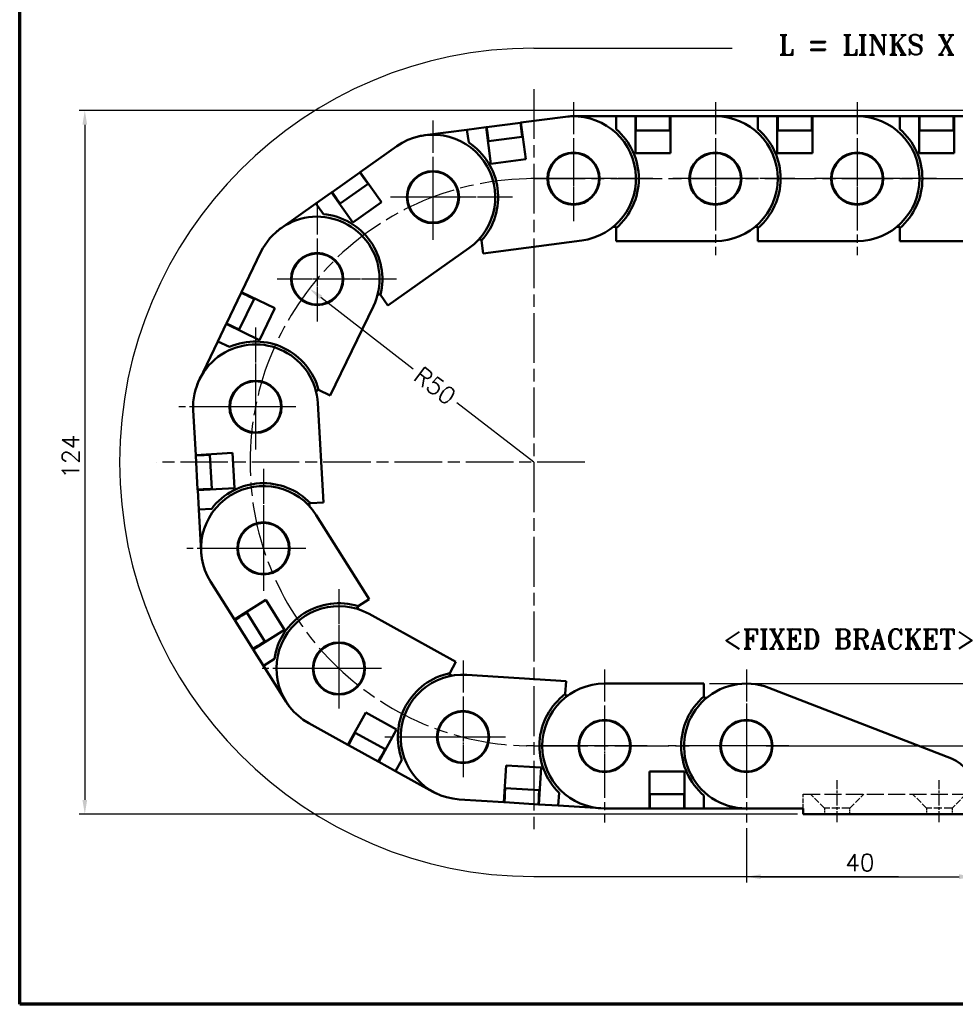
# Model space of a CAD drawing. Header units: millimetres. Extents: x 10 to 410, y -332 to 439.
# Tile 2 of 11: x 10 to 175, y 10 to 184. Entities that reach past the tile are written whole.
import ezdxf

# ---------------------------------------------------------------- set-up
doc = ezdxf.new("R2010")
doc.units = ezdxf.units.MM
doc.linetypes.add('CHAIN', pattern=[0.3543, 0.2362, -0.0295, 0.0591, -0.0295])
doc.linetypes.add('DASHED', pattern=[0.2068, 0.1655, -0.0413])
doc.layers.get('0').update_dxf_attribs({"lineweight": 25})
for name, color, linetype, lineweight in [('경계(ISO)', 7, 'Continuous', 70), ('기호(ISO)', 7, 'Continuous', 25), ('스케치 형상(ISO)', 7, 'Continuous', 25), ('외형선(ISO)', 7, 'Continuous', 50), ('중심 표식(ISO)', 1, 'CHAIN', 25), ('중심선(ISO)', 1, 'CHAIN', 25), ('치수(ISO)', 7, 'Continuous', 25)]:
    doc.layers.add(name, color=color, linetype=linetype, lineweight=lineweight)
doc.styles.add('주 문자 (ISO)', font='tahoma.ttf')
doc.styles.add('한신치수', font='RomanS.shx')
doc.dimstyles.new('한신체인', dxfattribs={"dimtxt": 3, "dimasz": 2.5, "dimexe": 1, "dimexo": 1, "dimgap": 1, "dimtad": 1, "dimrnd": 1e-08, "dimdsep": 46, "dimtxsty": '한신치수', "dimcen": 0.09, "dimdle": 10, "dimclrd": 3, "dimclre": 3, "dimclrt": 3, "dimazin": 2, "dimtfac": 1.1684, "dimtmove": 0, "dimatfit": 3, "dimfxl": 0, "dimtolj": 1, "dimlwd": -1, "dimlwe": -1, "dimarcsym": 0})

# ---------------------------------------------------------------- blocks, each defined once
blk = doc.blocks.new('경계 도면틀')
at = {"layer": '경계(ISO)'}
for p, q in [((10, 10), (10, 287)), ((410, 10), (10, 10))]:
    blk.add_line(p, q, dxfattribs=at)
blk = doc.blocks.new('*D12')
at = {"layer": 'Defpoints', "color": 0, "transparency": 16777216}
for p in [(61.08, 136.15), (100.61, 105.53)]:
    blk.add_point(p, dxfattribs=at)
at = {"layer": '치수(ISO)', "color": 3, "transparency": 16777216}
for p, q in [((63.06, 134.62), (79.38, 121.98)), ((100.61, 105.53), (87.06, 116.03))]:
    blk.add_line(p, q, dxfattribs=at)
blk.add_solid([(63.31, 134.95), (62.8, 134.29), (61.08, 136.15)], dxfattribs=at)
at = {"layer": '치수(ISO)', "color": 3, "transparency": 16777216, "insert": (83.22, 119), "char_height": 3, "attachment_point": 5, "rotation": 322.2411, "style": '한신치수'}
blk.add_mtext('\\A1;R50', dxfattribs=at)
blk = doc.blocks.new('FIX BRACKET')
at = {"layer": '기호(ISO)', "color": 2, "insert": (-25.49, 1.86), "char_height": 3.5, "attachment_point": 1, "style": '주 문자 (ISO)'}
blk.add_mtext('\\fRomanT|b0|i0;\\H3.5000;<FIXED BRACKET>', dxfattribs=at)
blk = doc.blocks.new('*D31')
at = {"layer": 'Defpoints', "color": 0, "transparency": 16777216}
for p in [(178.11, 43.53), (138.11, 42.03), (178.11, 32.49)]:
    blk.add_point(p, dxfattribs=at)
at = {"layer": '치수(ISO)', "color": 3, "transparency": 16777216}
for p, q in [((178.11, 42.53), (178.11, 31.49)), ((138.11, 41.03), (138.11, 31.49)), ((140.61, 32.49), (175.61, 32.49))]:
    blk.add_line(p, q, dxfattribs=at)
for points in [[(140.61, 32.91), (140.61, 32.07), (138.11, 32.49)], [(175.61, 32.91), (175.61, 32.07), (178.11, 32.49)]]:
    blk.add_solid(points, dxfattribs=at)
at = {"layer": '치수(ISO)', "color": 3, "transparency": 16777216, "insert": (158.11, 34.99), "char_height": 3, "attachment_point": 5, "style": '한신치수'}
blk.add_mtext('\\A1;40', dxfattribs=at)
blk = doc.blocks.new('*D32')
at = {"layer": 'Defpoints', "color": 0, "transparency": 16777216}
for p in [(260.02, 167.53), (21.48, 43.53), (148.11, 43.53)]:
    blk.add_point(p, dxfattribs=at)
at = {"layer": '치수(ISO)', "color": 3, "transparency": 16777216}
for p, q in [((259.02, 167.53), (20.48, 167.53)), ((21.48, 165.03), (21.48, 46.03)), ((147.11, 43.53), (20.48, 43.53))]:
    blk.add_line(p, q, dxfattribs=at)
for points in [[(21.06, 165.03), (21.9, 165.03), (21.48, 167.53)], [(21.06, 46.03), (21.9, 46.03), (21.48, 43.53)]]:
    blk.add_solid(points, dxfattribs=at)
at = {"layer": '치수(ISO)', "color": 3, "transparency": 16777216, "insert": (18.98, 106.53), "char_height": 3, "attachment_point": 5, "rotation": 90, "style": '한신치수'}
blk.add_mtext('\\A1;124', dxfattribs=at)
blk = doc.blocks.new('*D37')
at = {"layer": 'Defpoints', "color": 0, "transparency": 16777216}
for p in [(143.11, 55.53), (211.03, 55.53), (178.11, 43.53)]:
    blk.add_point(p, dxfattribs=at)
at = {"layer": '치수(ISO)', "color": 3, "transparency": 16777216}
for p, q in [((144.11, 55.53), (212.03, 55.53)), ((211.03, 46.03), (211.03, 53.03)), ((179.11, 43.53), (212.03, 43.53))]:
    blk.add_line(p, q, dxfattribs=at)
for points in [[(210.61, 53.03), (211.44, 53.03), (211.03, 55.53)], [(210.61, 46.03), (211.44, 46.03), (211.03, 43.53)]]:
    blk.add_solid(points, dxfattribs=at)
at = {"layer": '치수(ISO)', "color": 3, "transparency": 16777216, "insert": (208.53, 49.53), "char_height": 3, "attachment_point": 5, "rotation": 90, "style": '한신치수'}
blk.add_mtext('\\A1;12', dxfattribs=at)
blk = doc.blocks.new('*D38')
at = {"layer": 'Defpoints', "color": 0, "transparency": 16777216}
for p in [(130.61, 66.53), (211.03, 66.53), (140.61, 55.53)]:
    blk.add_point(p, dxfattribs=at)
at = {"layer": '치수(ISO)', "color": 3, "transparency": 16777216}
for p, q in [((131.61, 66.53), (212.03, 66.53)), ((211.03, 58.03), (211.03, 64.03)), ((141.61, 55.53), (212.03, 55.53))]:
    blk.add_line(p, q, dxfattribs=at)
for points in [[(210.61, 64.03), (211.44, 64.03), (211.03, 66.53)], [(210.61, 58.03), (211.44, 58.03), (211.03, 55.53)]]:
    blk.add_solid(points, dxfattribs=at)
at = {"layer": '치수(ISO)', "color": 3, "transparency": 16777216, "insert": (208.53, 61.03), "char_height": 3, "attachment_point": 5, "rotation": 90, "style": '한신치수'}
blk.add_mtext('\\A1;11', dxfattribs=at)
blk = doc.blocks.new('*D39')
at = {"layer": 'Defpoints', "color": 0, "transparency": 16777216}
for p in [(130.61, 66.53), (178.11, 43.53), (219.65, 43.53)]:
    blk.add_point(p, dxfattribs=at)
at = {"layer": '치수(ISO)', "color": 3, "transparency": 16777216}
for p, q in [((131.61, 66.53), (220.65, 66.53)), ((219.65, 64.03), (219.65, 46.03)), ((179.11, 43.53), (220.65, 43.53))]:
    blk.add_line(p, q, dxfattribs=at)
for points in [[(219.23, 64.03), (220.07, 64.03), (219.65, 66.53)], [(219.23, 46.03), (220.07, 46.03), (219.65, 43.53)]]:
    blk.add_solid(points, dxfattribs=at)
at = {"layer": '치수(ISO)', "color": 3, "transparency": 16777216, "insert": (217.15, 55.03), "char_height": 3, "attachment_point": 5, "rotation": 90, "style": '한신치수'}
blk.add_mtext('\\A1;23', dxfattribs=at)

msp = doc.modelspace()

# ---------------------------------------------------------------- linework, layer by layer
at = {"layer": '스케치 형상(ISO)', "color": 3}
for p, q in [((100.61, 178.53), (135.61, 178.53)), ((100.61, 32.53), (164.901, 32.53))]:
    msp.add_line(p, q, dxfattribs=at)
at = {"layer": '스케치 형상(ISO)', "color": 1, "linetype": 'CHAIN', "lineweight": 25, "ltscale": 37.133419}
msp.add_line((100.61, 171.312), (100.61, 39.749), dxfattribs=at)
at = {"layer": '스케치 형상(ISO)', "color": 1, "linetype": 'CHAIN', "ltscale": 38.337883}
msp.add_line((100.61, 155.53), (250.025, 155.53), dxfattribs=at)
at = {"layer": '스케치 형상(ISO)', "color": 1, "linetype": 'CHAIN', "lineweight": 25, "ltscale": 35.502529}
msp.add_line((109.611, 105.53), (34.139, 105.53), dxfattribs=at)
at = {"layer": '스케치 형상(ISO)', "color": 1, "linetype": 'CHAIN', "ltscale": 40.34314}
msp.add_line((100.61, 55.53), (129.198, 55.53), dxfattribs=at)
at = {"layer": '스케치 형상(ISO)', "color": 2, "linetype": 'DASHED', "lineweight": 25, "ltscale": 4.759339}
msp.add_line((148.111, 44.53), (148.111, 47.03), dxfattribs=at)
at = {"layer": '스케치 형상(ISO)', "color": 2, "linetype": 'DASHED', "lineweight": 25, "ltscale": 18.133463}
msp.add_line((148.111, 47.03), (178.111, 47.03), dxfattribs=at)
at = {"layer": '스케치 형상(ISO)', "color": 2, "linetype": 'DASHED', "lineweight": 25, "ltscale": 6.596146}
for p, q in [((151.861, 44.58), (149.411, 47.03)), ((156.361, 44.58), (158.811, 47.03)), ((169.861, 44.58), (167.411, 47.03)), ((176.811, 47.03), (174.361, 44.58))]:
    msp.add_line(p, q, dxfattribs=at)
at = {"layer": '스케치 형상(ISO)', "color": 2, "linetype": 'DASHED', "lineweight": 25, "ltscale": 8.56689}
for p, q in [((156.361, 44.58), (151.861, 44.58)), ((174.361, 44.58), (169.861, 44.58))]:
    msp.add_line(p, q, dxfattribs=at)
at = {"layer": '스케치 형상(ISO)', "color": 2, "linetype": 'DASHED', "lineweight": 25, "ltscale": 1.998864}
for p, q in [((151.861, 44.58), (151.861, 43.53)), ((156.361, 43.53), (156.361, 44.58)), ((169.861, 44.58), (169.861, 43.53)), ((174.361, 44.58), (174.361, 43.53))]:
    msp.add_line(p, q, dxfattribs=at)
at = {"layer": '스케치 형상(ISO)', "color": 3}
msp.add_arc((100.61, 105.53), 73, 90, 270, dxfattribs=at)
at = {"layer": '스케치 형상(ISO)', "color": 1, "linetype": 'CHAIN', "ltscale": 40.304733}
msp.add_arc((100.61, 105.53), 50, 90, 270, dxfattribs=at)
at = {"layer": '외형선(ISO)'}
for p, q in [((98.27, 165.393), (92.321, 164.61)), ((98.27, 165.393), (98.369, 165.406)), ((98.27, 165.393), (98.4, 164.401)), ((98.369, 165.406), (106.202, 166.436)), ((98.369, 165.406), (99.217, 158.962)), ((106.636, 166.485), (106.636, 166.485)), ((107.636, 166.53), (115.136, 166.53)), ((115.136, 166.53), (118.536, 166.53)), ((115.136, 166.53), (115.136, 164.248)), ((118.536, 160.03), (118.536, 166.53)), ((118.536, 166.53), (118.636, 166.53)), ((118.636, 165.53), (118.636, 166.53)), ((124.636, 166.53), (118.636, 166.53)), ((118.636, 165.53), (118.636, 165.03)), ((118.636, 164.03), (118.636, 165.03)), ((124.636, 166.53), (124.636, 165.53)), ((124.636, 166.53), (124.736, 166.53)), ((124.636, 165.53), (124.636, 165.03)), ((124.636, 165.03), (124.636, 164.03)), ((124.736, 166.53), (132.636, 166.53)), ((124.736, 166.53), (124.736, 160.03)), ((132.636, 166.53), (140.136, 166.53)), ((140.136, 166.53), (143.536, 166.53)), ((140.136, 166.53), (140.136, 164.248)), ((143.536, 160.03), (143.536, 166.53)), ((143.536, 166.53), (143.636, 166.53)), ((143.636, 165.53), (143.636, 166.53)), ((149.636, 166.53), (143.636, 166.53)), ((143.636, 165.53), (143.636, 165.03)), ((143.636, 164.03), (143.636, 165.03)), ((149.636, 166.53), (149.636, 165.53)), ((149.636, 166.53), (149.736, 166.53)), ((149.636, 165.53), (149.636, 165.03)), ((149.636, 165.03), (149.636, 164.03)), ((149.736, 166.53), (157.636, 166.53)), ((149.736, 166.53), (149.736, 160.03)), ((157.636, 166.53), (165.136, 166.53)), ((165.136, 166.53), (168.536, 166.53)), ((165.136, 166.53), (165.136, 164.248)), ((168.536, 160.03), (168.536, 166.53)), ((168.536, 166.53), (168.636, 166.53)), ((168.636, 165.53), (168.636, 166.53)), ((174.636, 166.53), (168.636, 166.53)), ((168.636, 165.53), (168.636, 165.03)), ((168.636, 164.03), (168.636, 165.03)), ((174.636, 166.53), (174.636, 165.53)), ((174.636, 166.53), (174.736, 166.53)), ((174.636, 165.53), (174.636, 165.03)), ((174.636, 165.03), (174.636, 164.03)), ((174.736, 166.53), (182.636, 166.53)), ((174.736, 166.53), (174.736, 160.03)), ((81.415, 163.176), (88.851, 164.154)), ((88.851, 164.154), (92.222, 164.597)), ((88.851, 164.154), (89.149, 161.891)), ((92.222, 164.597), (92.321, 164.61)), ((93.07, 158.153), (92.222, 164.597)), ((92.452, 163.619), (92.321, 164.61)), ((92.452, 163.619), (92.517, 163.123)), ((98.4, 164.401), (98.466, 163.906)), ((98.466, 163.906), (98.596, 162.914)), ((118.536, 164.03), (118.636, 164.03)), ((118.636, 164.03), (124.636, 164.03)), ((124.636, 164.03), (124.736, 164.03)), ((143.536, 164.03), (143.636, 164.03)), ((143.636, 164.03), (149.636, 164.03)), ((149.636, 164.03), (149.736, 164.03)), ((168.536, 164.03), (168.636, 164.03)), ((168.636, 164.03), (174.636, 164.03)), ((174.636, 164.03), (174.736, 164.03)), ((80.43, 163), (80.43, 163)), ((92.647, 162.132), (92.517, 163.123)), ((92.548, 162.119), (92.647, 162.132)), ((92.647, 162.132), (98.596, 162.914)), ((98.596, 162.914), (98.695, 162.927)), ((70.047, 156.686), (76.496, 161.249)), ((124.736, 160.03), (118.536, 160.03)), ((149.736, 160.03), (143.536, 160.03)), ((174.736, 160.03), (168.536, 160.03)), ((99.217, 158.962), (93.07, 158.153)), ((69.966, 156.628), (65.068, 153.162)), ((69.966, 156.628), (70.047, 156.686)), ((69.966, 156.628), (70.543, 155.812)), ((70.047, 156.686), (73.802, 151.38)), ((66.512, 151.121), (71.41, 154.587)), ((70.543, 155.812), (70.832, 155.403)), ((70.832, 155.403), (71.41, 154.587)), ((71.41, 154.587), (71.491, 154.645)), ((62.211, 151.14), (64.986, 153.104)), ((64.986, 153.104), (65.068, 153.162)), ((68.741, 147.798), (64.986, 153.104)), ((65.645, 152.346), (65.068, 153.162)), ((56.088, 146.808), (62.211, 151.14)), ((62.211, 151.14), (63.529, 149.277)), ((65.645, 152.346), (65.934, 151.938)), ((66.512, 151.121), (65.934, 151.938)), ((66.43, 151.064), (66.512, 151.121)), ((73.802, 151.38), (68.741, 147.798)), ((55.298, 146.193), (55.299, 146.193)), ((114.618, 147.03), (115.136, 147.03)), ((115.136, 147.03), (115.136, 146.813)), ((115.136, 146.813), (115.136, 144.53)), ((139.618, 147.03), (140.136, 147.03)), ((140.136, 147.03), (140.136, 146.813)), ((140.136, 146.813), (140.136, 144.53)), ((164.618, 147.03), (165.136, 147.03)), ((165.136, 147.03), (165.136, 146.813)), ((165.136, 146.813), (165.136, 144.53)), ((90.881, 144.753), (91.394, 144.82)), ((91.394, 144.82), (91.423, 144.605)), ((91.423, 144.605), (91.72, 142.342)), ((109.071, 144.624), (91.72, 142.342)), ((132.636, 144.53), (115.136, 144.53)), ((157.636, 144.53), (140.136, 144.53)), ((182.636, 144.53), (165.136, 144.53)), ((49.102, 135.495), (52.536, 142.61)), ((89.204, 143.29), (74.918, 133.182)), ((49.059, 135.405), (46.451, 130.001)), ((49.059, 135.405), (49.102, 135.495)), ((49.059, 135.405), (49.959, 134.97)), ((49.102, 135.495), (54.956, 132.67)), ((48.703, 128.914), (51.31, 134.318)), ((49.959, 134.97), (50.41, 134.753)), ((50.41, 134.753), (51.31, 134.318)), ((51.31, 134.318), (51.354, 134.408)), ((73.052, 134.924), (73.474, 135.222)), ((73.474, 135.222), (73.6, 135.045)), ((73.6, 135.045), (74.918, 133.182)), ((54.956, 132.67), (52.262, 127.086)), ((72.349, 133.048), (64.743, 117.287)), ((44.93, 126.849), (46.408, 129.911)), ((46.408, 129.911), (46.451, 130.001)), ((52.262, 127.086), (46.408, 129.911)), ((47.352, 129.566), (46.451, 130.001)), ((47.352, 129.566), (47.802, 129.349)), ((48.703, 128.914), (47.802, 129.349)), ((48.659, 128.824), (48.703, 128.914)), ((41.67, 120.094), (44.93, 126.849)), ((44.93, 126.849), (46.985, 125.857)), ((41.277, 119.174), (41.277, 119.174)), ((62.267, 117.908), (62.492, 118.374)), ((62.492, 118.374), (62.688, 118.279)), ((62.688, 118.279), (64.743, 117.287)), ((41.034, 106.813), (40.594, 114.701)), ((62.56, 115.926), (63.535, 98.453)), ((41.034, 106.813), (47.524, 107.175)), ((41.04, 106.713), (41.034, 106.813)), ((41.04, 106.713), (42.038, 106.769)), ((41.04, 106.713), (41.374, 100.722)), ((42.038, 106.769), (42.538, 106.797)), ((42.538, 106.797), (43.536, 106.852)), ((43.536, 106.852), (43.53, 106.952)), ((43.87, 100.862), (43.536, 106.852)), ((47.524, 107.175), (47.87, 100.985)), ((42.373, 100.778), (41.374, 100.722)), ((41.38, 100.622), (41.374, 100.722)), ((47.87, 100.985), (41.38, 100.622)), ((42.373, 100.778), (42.872, 100.806)), ((43.87, 100.862), (42.872, 100.806)), ((43.876, 100.762), (43.87, 100.862)), ((41.569, 97.228), (41.38, 100.622)), ((41.569, 97.228), (43.848, 97.355)), ((41.987, 89.739), (41.569, 97.228)), ((61.039, 98.314), (61.256, 98.326)), ((61.068, 97.797), (61.039, 98.314)), ((61.256, 98.326), (63.535, 98.453)), ((62.283, 96.206), (71.596, 81.389)), ((42.088, 88.743), (42.088, 88.743)), ((47.86, 77.81), (43.657, 84.499)), ((47.86, 77.81), (53.364, 81.269)), ((53.364, 81.269), (56.663, 76.02)), ((69.479, 80.059), (69.663, 80.174)), ((69.754, 79.62), (69.479, 80.059)), ((69.663, 80.174), (71.596, 81.389)), ((47.914, 77.726), (48.76, 78.258)), ((48.76, 78.258), (49.184, 78.524)), ((49.184, 78.524), (50.03, 79.056)), ((50.03, 79.056), (49.977, 79.141)), ((53.223, 73.976), (50.03, 79.056)), ((71.589, 78.816), (86.91, 70.359)), ((47.914, 77.726), (47.86, 77.81)), ((47.914, 77.726), (51.106, 72.646)), ((56.663, 76.02), (51.16, 72.561)), ((51.953, 73.178), (51.106, 72.646)), ((51.953, 73.178), (52.376, 73.444)), ((53.223, 73.976), (52.376, 73.444)), ((53.276, 73.891), (53.223, 73.976)), ((51.16, 72.561), (51.106, 72.646)), ((52.969, 69.682), (51.16, 72.561)), ((52.969, 69.682), (54.901, 70.897)), ((56.96, 63.332), (52.969, 69.682)), ((85.807, 68.361), (86.91, 70.359)), ((85.702, 68.17), (85.807, 68.361)), ((86.155, 67.92), (85.702, 68.17)), ((88.853, 68.082), (106.318, 66.981)), ((106.174, 64.703), (106.318, 66.981)), ((113.111, 66.53), (130.611, 66.53)), ((130.611, 64.248), (130.611, 66.53)), ((106.161, 64.486), (106.174, 64.703)), ((106.677, 64.453), (106.161, 64.486)), ((130.611, 64.03), (130.611, 64.248)), ((142.084, 65.788), (174.278, 53.315)), ((57.53, 62.51), (57.531, 62.51)), ((131.128, 64.03), (130.611, 64.03)), ((67.874, 55.738), (71.015, 61.428)), ((71.015, 61.428), (76.443, 58.432)), ((67.874, 55.738), (60.957, 59.555)), ((68.686, 57.003), (69.169, 57.878)), ((69.169, 57.878), (69.082, 57.926)), ((74.422, 54.978), (69.169, 57.878)), ((76.443, 58.432), (73.302, 52.741)), ((67.961, 55.689), (67.874, 55.738)), ((67.961, 55.689), (68.444, 56.565)), ((67.961, 55.689), (73.214, 52.79)), ((68.444, 56.565), (68.686, 57.003)), ((73.697, 53.665), (73.939, 54.103)), ((74.422, 54.978), (73.939, 54.103)), ((74.51, 54.93), (74.422, 54.978)), ((73.697, 53.665), (73.214, 52.79)), ((73.302, 52.741), (73.214, 52.79)), ((76.278, 51.098), (73.302, 52.741)), ((76.278, 51.098), (77.381, 53.096)), ((95.352, 45.629), (95.761, 52.116)), ((95.761, 52.116), (101.949, 51.726)), ((82.844, 47.474), (76.278, 51.098)), ((101.949, 51.726), (101.54, 45.238)), ((121.011, 44.53), (121.011, 51.03)), ((121.011, 51.03), (127.211, 51.03)), ((127.211, 51.03), (127.211, 44.53)), ((83.742, 47.031), (83.742, 47.031)), ((95.609, 48.117), (95.509, 48.124)), ((95.515, 46.62), (95.546, 47.119)), ((95.546, 47.119), (95.609, 48.117)), ((101.597, 47.74), (95.609, 48.117)), ((101.597, 47.74), (101.534, 46.742)), ((101.697, 47.733), (101.597, 47.74)), ((104.933, 45.024), (105.077, 47.302)), ((121.111, 47.03), (121.011, 47.03)), ((127.111, 47.03), (121.111, 47.03)), ((121.111, 46.03), (121.111, 47.03)), ((127.111, 47.03), (127.111, 46.03)), ((127.211, 47.03), (127.111, 47.03)), ((95.352, 45.629), (87.468, 46.126)), ((95.452, 45.622), (95.352, 45.629)), ((95.452, 45.622), (95.515, 46.62)), ((95.452, 45.622), (101.44, 45.245)), ((101.503, 46.243), (101.44, 45.245)), ((101.54, 45.238), (101.44, 45.245)), ((101.503, 46.243), (101.534, 46.742)), ((104.933, 45.024), (101.54, 45.238)), ((121.111, 45.53), (121.111, 46.03)), ((121.111, 44.53), (121.111, 45.53)), ((127.111, 45.53), (127.111, 46.03)), ((127.111, 45.53), (127.111, 44.53)), ((130.611, 44.53), (130.611, 46.813)), ((112.418, 44.552), (104.933, 45.024)), ((121.011, 44.53), (113.111, 44.53)), ((121.111, 44.53), (121.011, 44.53)), ((121.111, 44.53), (127.111, 44.53)), ((127.211, 44.53), (127.111, 44.53)), ((130.611, 44.53), (127.211, 44.53)), ((138.111, 44.53), (130.611, 44.53)), ((148.111, 44.53), (138.111, 44.53)), ((148.111, 43.53), (148.111, 44.53)), ((178.111, 43.53), (148.111, 43.53))]:
    msp.add_line(p, q, dxfattribs=at)
for centre, radius in [((107.636, 155.53), 4.6), ((107.636, 155.53), 4.5), ((132.636, 155.53), 4.6), ((132.636, 155.53), 4.5), ((157.636, 155.53), 4.6), ((157.636, 155.53), 4.5), ((82.85, 152.269), 4.6), ((82.85, 152.27), 4.5), ((62.442, 137.829), 4.6), ((62.442, 137.829), 4.5), ((51.577, 115.313), 4.6), ((51.577, 115.313), 4.5), ((52.97, 90.352), 4.6), ((52.97, 90.352), 4.5), ((66.273, 69.186), 4.6), ((66.273, 69.186), 4.5), ((88.16, 57.104), 4.6), ((88.16, 57.104), 4.5), ((113.111, 55.53), 4.6), ((113.111, 55.53), 4.5), ((138.111, 55.53), 4.6), ((138.111, 55.53), 4.5)]:
    msp.add_circle(centre, radius, dxfattribs=at)
for centre, radius, start, end in [((107.636, 155.53), 11, 277.49413, 97.49413), ((107.636, 155.53), 11, 90, 95.21591), ((132.636, 155.53), 11, 270, 90), ((157.636, 155.53), 11, 270, 90), ((82.85, 152.269), 11, 305.28364, 125.28364), ((82.85, 152.27), 11, 97.49413, 102.71004), ((107.636, 155.53), 11.5, 310.70571, 49.29429), ((132.636, 155.53), 11.5, 310.70571, 49.29429), ((157.636, 155.53), 11.5, 310.70571, 49.29429), ((82.85, 152.27), 11.5, 318.19984, 56.78842), ((62.442, 137.829), 11.5, 345.98935, 84.57793), ((62.442, 137.829), 11, 334.23866, 154.23866), ((62.442, 137.829), 11, 125.28364, 130.49955), ((51.577, 115.313), 11.5, 14.94437, 113.53296), ((51.577, 115.313), 11, 3.19369, 183.19369), ((51.577, 115.313), 11, 154.23866, 159.45457), ((52.97, 90.352), 11, 32.14871, 212.14871), ((52.97, 90.352), 11.5, 43.89939, 142.48798), ((52.97, 90.352), 11, 183.19369, 188.4096), ((66.273, 69.186), 11.5, 72.85442, 171.443), ((66.273, 69.186), 11, 61.10144, 241.10144), ((88.16, 57.104), 11.5, 101.80715, 200.39574), ((88.16, 57.104), 11, 86.39046, 266.39046), ((113.111, 55.53), 11, 90, 270), ((138.111, 55.53), 11, 68.82282, 270), ((113.111, 55.53), 11.5, 127.09617, 225.68476), ((138.111, 55.53), 11.5, 130.70571, 229.29429), ((66.273, 69.186), 11, 212.14871, 217.36462), ((172.111, 47.72), 6, 0, 68.82282), ((88.16, 57.104), 11, 241.10144, 246.31735)]:
    msp.add_arc(centre, radius, start, end, dxfattribs=at)
at = {"layer": '중심 표식(ISO)', "linetype": 'CHAIN', "ltscale": 23.990969}
for p, q in [((107.636, 169.03), (107.636, 153.03)), ((107.636, 169.03), (107.636, 153.03)), ((132.636, 169.03), (132.636, 142.03)), ((132.636, 169.03), (132.636, 153.03)), ((157.636, 169.03), (157.636, 142.03)), ((157.636, 169.03), (157.636, 153.03)), ((82.85, 165.769), (82.85, 149.769)), ((107.636, 162.63), (107.636, 148.43)), ((107.636, 162.53), (107.636, 148.53)), ((132.636, 162.63), (132.636, 148.43)), ((132.636, 162.53), (132.636, 148.53)), ((157.636, 162.63), (157.636, 148.43)), ((157.636, 162.53), (157.636, 148.53)), ((82.85, 159.369), (82.85, 145.169)), ((82.85, 159.27), (82.85, 145.27)), ((114.736, 155.53), (100.536, 155.53)), ((114.636, 155.53), (100.636, 155.53)), ((121.136, 155.53), (105.136, 155.53)), ((121.636, 155.53), (105.136, 155.53)), ((139.736, 155.53), (125.536, 155.53)), ((139.636, 155.53), (125.636, 155.53)), ((146.136, 155.53), (130.136, 155.53)), ((146.636, 155.53), (130.136, 155.53)), ((164.736, 155.53), (150.536, 155.53)), ((164.636, 155.53), (150.636, 155.53)), ((171.136, 155.53), (155.136, 155.53)), ((171.636, 155.53), (155.136, 155.53)), ((62.442, 151.329), (62.442, 135.329)), ((89.95, 152.269), (75.75, 152.269)), ((89.85, 152.27), (75.85, 152.27)), ((96.85, 152.27), (80.35, 152.27)), ((96.35, 152.269), (80.35, 152.269)), ((62.442, 144.929), (62.442, 130.729)), ((62.442, 144.829), (62.442, 130.829)), ((69.542, 137.829), (55.342, 137.829)), ((69.442, 137.829), (55.442, 137.829)), ((75.942, 137.829), (59.942, 137.829)), ((76.442, 137.829), (59.942, 137.829)), ((51.577, 129.313), (51.577, 112.813)), ((51.577, 128.813), (51.577, 112.813)), ((51.577, 122.413), (51.577, 108.213)), ((51.577, 122.313), (51.577, 108.313)), ((54.077, 115.313), (38.077, 115.313)), ((58.677, 115.313), (44.477, 115.313)), ((58.577, 115.313), (44.577, 115.313)), ((52.97, 104.352), (52.97, 87.852)), ((52.97, 103.852), (52.97, 87.852)), ((52.97, 97.452), (52.97, 83.252)), ((52.97, 97.352), (52.97, 83.352)), ((55.47, 90.352), (39.47, 90.352)), ((60.07, 90.352), (45.87, 90.352)), ((59.97, 90.352), (45.97, 90.352)), ((66.273, 83.186), (66.273, 66.686)), ((66.273, 82.686), (66.273, 66.686)), ((66.273, 76.286), (66.273, 62.086)), ((66.273, 76.186), (66.273, 62.186)), ((88.16, 70.604), (88.16, 54.604)), ((68.773, 69.186), (52.773, 69.186)), ((73.373, 69.186), (59.173, 69.186)), ((73.273, 69.186), (59.273, 69.186)), ((113.111, 69.03), (113.111, 42.03)), ((138.111, 69.03), (138.111, 42.03)), ((138.111, 69.03), (138.111, 42.03)), ((138.111, 69.03), (138.111, 42.03)), ((138.111, 69.03), (138.111, 42.03)), ((88.16, 64.204), (88.16, 50.004)), ((88.16, 64.104), (88.16, 50.104)), ((113.111, 62.63), (113.111, 48.43)), ((113.111, 62.53), (113.111, 48.53)), ((138.111, 62.53), (138.111, 48.53)), ((90.66, 57.104), (74.16, 57.104)), ((90.66, 57.104), (74.66, 57.104)), ((95.26, 57.104), (81.06, 57.104)), ((95.16, 57.104), (81.16, 57.104)), ((115.611, 55.53), (99.111, 55.53)), ((115.611, 55.53), (99.611, 55.53)), ((120.211, 55.53), (106.011, 55.53)), ((120.111, 55.53), (106.111, 55.53)), ((140.611, 55.53), (124.111, 55.53)), ((140.611, 55.53), (124.611, 55.53)), ((140.611, 55.53), (124.611, 55.53)), ((140.611, 55.53), (124.611, 55.53)), ((140.611, 55.53), (124.611, 55.53)), ((145.111, 55.53), (131.111, 55.53))]:
    msp.add_line(p, q, dxfattribs=at)
at = {"layer": '중심 표식(ISO)', "linetype": 'CHAIN', "ltscale": 11.111974}
for p, q in [((107.636, 158.03), (107.636, 148.03)), ((132.636, 158.03), (132.636, 148.03)), ((157.636, 158.03), (157.636, 148.03)), ((82.85, 154.77), (82.85, 144.77)), ((110.136, 155.53), (100.136, 155.53)), ((135.136, 155.53), (125.136, 155.53)), ((160.136, 155.53), (150.136, 155.53)), ((85.35, 152.27), (75.35, 152.27)), ((62.442, 140.329), (62.442, 130.329)), ((51.577, 117.813), (51.577, 107.813)), ((52.97, 92.852), (52.97, 82.852)), ((60.47, 90.352), (50.47, 90.352)), ((73.773, 69.186), (63.773, 69.186)), ((138.111, 63.03), (138.111, 53.03)), ((95.66, 57.104), (85.66, 57.104)), ((120.611, 55.53), (110.611, 55.53)), ((145.611, 55.53), (135.611, 55.53))]:
    msp.add_line(p, q, dxfattribs=at)
at = {"layer": '중심 표식(ISO)', "linetype": 'CHAIN', "ltscale": 5.555937}
for p, q in [((107.636, 158.03), (107.636, 153.03)), ((132.636, 158.03), (132.636, 153.03)), ((157.636, 158.03), (157.636, 153.03)), ((82.85, 154.77), (82.85, 149.77)), ((82.85, 154.77), (82.85, 149.77)), ((110.136, 155.53), (105.136, 155.53)), ((135.136, 155.53), (130.136, 155.53)), ((160.136, 155.53), (155.136, 155.53)), ((85.35, 152.27), (80.35, 152.27)), ((62.442, 140.329), (62.442, 135.329)), ((62.442, 140.329), (62.442, 135.329)), ((64.942, 137.829), (59.942, 137.829)), ((64.942, 137.829), (59.942, 137.829)), ((51.577, 117.813), (51.577, 112.813)), ((54.077, 115.313), (49.077, 115.313)), ((54.077, 115.313), (49.077, 115.313)), ((54.077, 115.313), (49.077, 115.313)), ((52.97, 92.852), (52.97, 87.852)), ((55.47, 90.352), (50.47, 90.352)), ((55.47, 90.352), (50.47, 90.352)), ((66.273, 71.686), (66.273, 66.686)), ((66.273, 71.686), (66.273, 66.686)), ((68.773, 69.186), (63.773, 69.186)), ((68.773, 69.186), (63.773, 69.186)), ((88.16, 59.604), (88.16, 54.604)), ((88.16, 59.604), (88.16, 54.604)), ((88.16, 59.604), (88.16, 54.604)), ((113.111, 58.03), (113.111, 53.03)), ((113.111, 58.03), (113.111, 53.03)), ((138.111, 58.03), (138.111, 53.03)), ((90.66, 57.104), (85.66, 57.104))]:
    msp.add_line(p, q, dxfattribs=at)
at = {"layer": '중심선(ISO)', "linetype": 'CHAIN', "ltscale": 8.278396}
for p, q in [((154.111, 42.08), (154.111, 49.53)), ((172.111, 42.08), (172.111, 49.53))]:
    msp.add_line(p, q, dxfattribs=at)

# ---------------------------------------------------------------- block references
for name, p in [('경계 도면틀', (0, 0)), ('FIX BRACKET', (159.405, 74.279))]:
    msp.add_blockref(name, p)

# ---------------------------------------------------------------- texts
at = {"layer": '기호(ISO)', "color": 2, "insert": (178.11, 178.53), "char_height": 3.5, "attachment_point": 5, "style": '주 문자 (ISO)'}
msp.add_mtext('\\fRomanT|b0|i0;\\H3.5000;L = LINKS X 25mm(PITCH)', dxfattribs=at)

# ---------------------------------------------------------------- dimensions: what is measured, and where the dimension line sits
at = {"layer": '치수(ISO)', "color": 3}
dim = msp.add_linear_dim(base=(21.48, 43.53), p1=(260.025, 167.53), p2=(148.111, 43.53), angle=90, text='124', dimstyle='한신체인', override={"dimdec": 2, "dimtp": 0, "dimtm": 0, "dimtdec": 2, "dimtofl": 0, "dimatfit": 1}, dxfattribs=at)
dim.commit()
dim.dimension.update_dxf_attribs({"geometry": '*D32', "text_midpoint": (21.48, 106.53), "dimtype": 160})
dim = msp.add_radius_dim(center=(100.61, 105.53), mpoint=(61.081, 136.147), dimstyle='한신체인', override={"dimdec": 2, "dimcen": 0, "dimdle": 0, "dimtp": 0, "dimtm": 0, "dimtdec": 2, "dimtofl": 0, "dimtmove": 2}, dxfattribs=at)
dim.commit()
dim.dimension.update_dxf_attribs({"geometry": '*D12', "text_midpoint": (83.219, 119.001), "dimtype": 164})
for base, p1, p2, angle, picture, middle in [((211.026, 66.53), (140.611, 55.53), (130.611, 66.53), 90, '*D38', (211.026, 61.03)), ((219.651, 43.53), (130.611, 66.53), (178.111, 43.53), 90, '*D39', (219.651, 55.03)), ((211.026, 55.53), (178.111, 43.53), (143.111, 55.53), 90, '*D37', (211.026, 49.53)), ((178.111, 32.489), (138.111, 42.03), (178.111, 43.53), 180, '*D31', (158.111, 32.489))]:
    dim = msp.add_linear_dim(base=base, p1=p1, p2=p2, angle=angle, dimstyle='한신체인', override={"dimdec": 2, "dimtp": 0, "dimtm": 0, "dimtdec": 2, "dimtofl": 0, "dimatfit": 1}, dxfattribs=at)
    dim.commit()
    dim.dimension.update_dxf_attribs({"geometry": picture, "text_midpoint": middle, "dimtype": 160})

doc.saveas('drawing.dxf')
